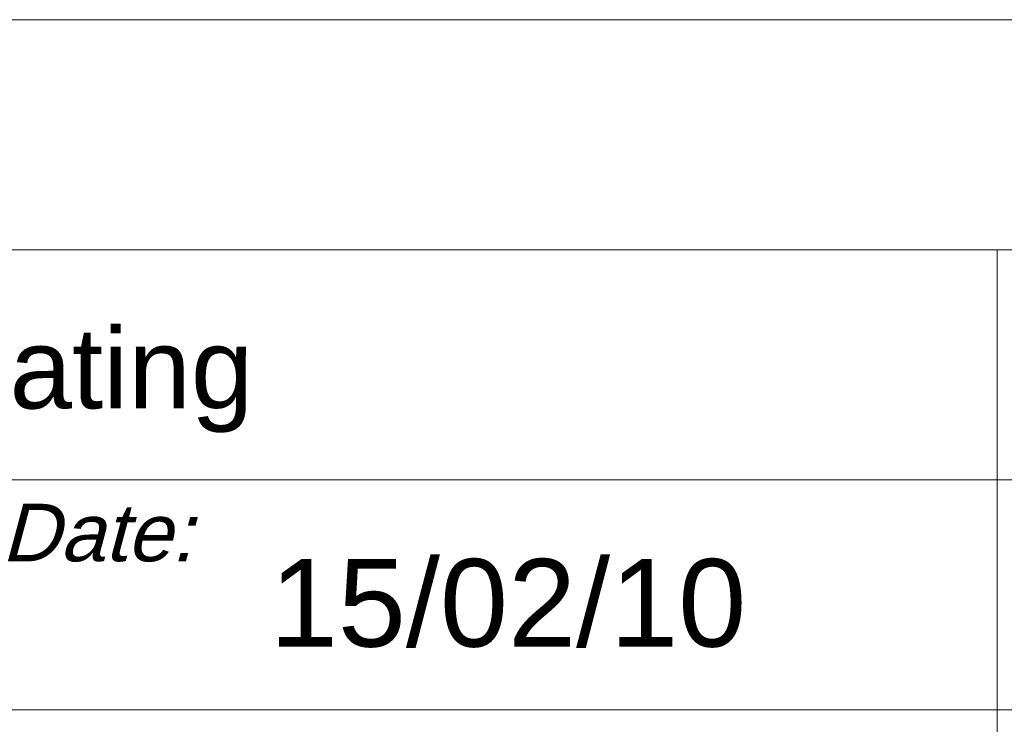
# Model space of a CAD drawing. Extents: x 0 to 840, y 0 to 594.
# Tile 31 of 84: x 682 to 716, y 30 to 54. Entities that reach past the tile are written whole.
import ezdxf
from ezdxf.enums import TextEntityAlignment as Align

# ---------------------------------------------------------------- set-up
doc = ezdxf.new("R2010")
doc.units = 0
doc.header["$LTSCALE"] = 25.4
doc.header["$MEASUREMENT"] = 0
doc.layers.get('0').update_dxf_attribs({"linetype": 'CONTINUOUS'})
doc.layers.add('0_TABELLA', color=7, linetype='CONTINUOUS')
doc.layers.add('0_TABELLAINTESTAZIONI', color=7, linetype='CONTINUOUS')
doc.styles.add('arial_ttf', font='arial.ttf')

# ---------------------------------------------------------------- blocks, each defined once
blk = doc.blocks.new('powersoft_a1')
at = {"layer": '0_TABELLA', "color": 7, "linetype": 'Continuous', "lineweight": 0}
for p, q in [((646, 54), (831, 54)), ((646, 46), (831, 46)), ((716, 46), (716, 38)), ((646, 38), (831, 38)), ((716, 38), (716, 30)), ((646, 30), (831, 30)), ((716, 30), (716, 10))]:
    blk.add_line(p, q, dxfattribs=at)

msp = doc.modelspace()

# ---------------------------------------------------------------- block references
at = {"linetype": 'Continuous', "lineweight": 0}
msp.add_blockref('powersoft_a1', (0, 0), dxfattribs=at)

# ---------------------------------------------------------------- texts
at = {"color": 7, "linetype": 'Continuous', "lineweight": 0, "style": 'arial_ttf'}
for s, height, p in [('black powder coating', 2.8, (653.395, 43.282)), ('15/02/10', 3.048, (690.707, 35.248))]:
    msp.add_text(s, height=height, dxfattribs=at).set_placement(p, align=Align.TOP_LEFT)
at = {"layer": '0_TABELLAINTESTAZIONI', "color": 1, "linetype": 'Continuous', "lineweight": 0, "style": 'arial_ttf', "oblique": 15}
msp.add_text('Date:', height=2, dxfattribs=at).set_placement((681.372, 37.168), align=Align.TOP_LEFT)

doc.saveas('drawing.dxf')
